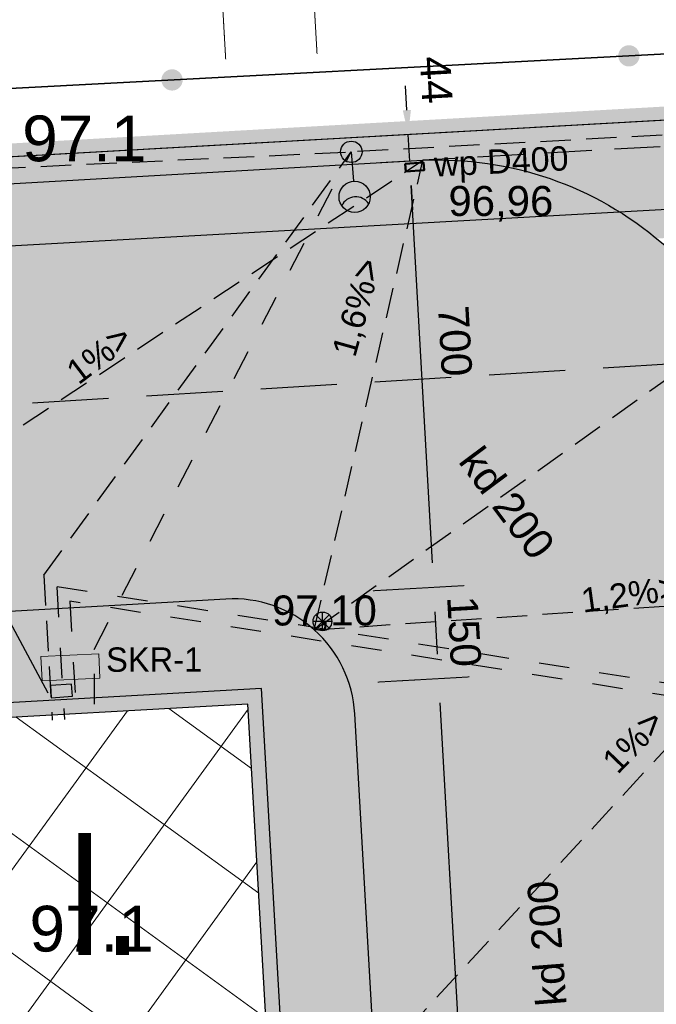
# Model space of a CAD drawing. Extents: x 7422214 to 7520672, y 5676479 to 5816239.
# Tile 31 of 42: x 7485538 to 7486582, y 5781555 to 5783169. Entities that reach past the tile are written whole.
import ezdxf
from ezdxf import colors
from ezdxf.entities.mleader import LeaderData, LeaderLine
from ezdxf.math import Vec2, Vec3

# ---------------------------------------------------------------- set-up
doc = ezdxf.new("R2010")
doc.units = 0
doc.header["$PDSIZE"] = 0.75
for name, pattern in [('( Dashed )', [0.75, 0.5, -0.25]), ('8', [0.5, 0.25, -0.25]), ('BORDER', [1.75, 0.5, -0.25, 0.5, -0.25, 0, -0.25]), ('DASHED', [0.75, 0.5, -0.25]), ('DASHED2', [0.375, 0.25, -0.125]), ('HIDDEN', [0.375, 0.25, -0.125]), ('HIDDEN2', [4.762499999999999, 3.175, -1.5875]), ('PRZER3-1', [2, 1.5, -0.5])]:
    doc.linetypes.add(name, pattern=pattern)
doc.layers.get('0').update_dxf_attribs({"linetype": 'CONTINUOUS'})
doc.layers.get('DEFPOINTS').update_dxf_attribs({"linetype": 'CONTINUOUS'})
for name, color, linetype, lineweight in [('!!mapa dcp', 254, 'CONTINUOUS', 25), ('!ELEKTRYKA', 5, 'CONTINUOUS', 30), ('!IE_oświetlenie', 240, 'CONTINUOUS', 30), ('!KD', 102, 'CONTINUOUS', 25), ('- AGP-1_WYMIARY', 230, 'CONTINUOUS', 9), ('_drogi_rzedne', 13, 'CONTINUOUS', 25), ('a_chodniki', 53, 'CONTINUOUS', 25), ('a_jezdnie', 251, 'CONTINUOUS', 0), ('E_opis', 7, 'CONTINUOUS', 0), ('s_drenaż', 5, 'CONTINUOUS', 30)]:
    doc.layers.add(name, color=color, linetype=linetype, lineweight=lineweight)
for name, color, linetype in [('!Koty wysokościowe', 6, 'CONTINUOUS'), ('!Spadki nawierzchni', 6, '( Dashed )'), ('A_krawężniki', 7, 'CONTINUOUS'), ('A_Lokalizacja obiektów', 6, 'CONTINUOUS'), ('Granica_opracowania', 12, 'DASHED'), ('rezerwa powierzchni', 8, 'HIDDEN2'), ('s_opis', 102, 'CONTINUOUS')]:
    doc.layers.add(name, color=color, linetype=linetype)
doc.layers.add('a_zieleń', color=7, linetype='CONTINUOUS', true_color=0xb7d7ad)
doc.styles.add('AGP-1', font='SIMPLEX.shx', dxfattribs={"width": 0.8})
doc.styles.add('Arial', font='arial.ttf')
doc.styles.add('Arial_4', font='arial.ttf', dxfattribs={"height": 122.941616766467})
doc.dimstyles.new('M_1_500', dxfattribs={"dimtxt": 0.8, "dimasz": 0.4, "dimexe": 0.5, "dimexo": 0.3, "dimgap": 0.2, "dimtad": 1, "dimzin": 1, "dimtxsty": 'Arial', "dimcen": 0.2, "dimadec": 4, "dimazin": 0, "dimtfac": 1, "dimtmove": 0, "dimatfit": 3, "dimldrblk": 'ARCHTICK', "dimfxl": 100, "dimfxlon": 1, "dimlwe": 0, "dimarcsym": 0})

# ---------------------------------------------------------------- blocks, each defined once
blk = doc.blocks.new('KOLO')
blk.add_hatch(color=0).paths.add_polyline_path([(-0.175, 0), (-0.169037, -0.045293), (-0.151554, -0.0875), (-0.123744, -0.123744), (-0.0875, -0.151554), (-0.045293, -0.169037), (0, -0.175), (0.045293, -0.169037), (0.0875, -0.151554), (0.123744, -0.123744), (0.151554, -0.0875), (0.169037, -0.045293), (0.175, 0), (0.169037, 0.045293), (0.151554, 0.0875), (0.123744, 0.123744), (0.0875, 0.151554), (0.045293, 0.169037), (0, 0.175), (-0.045293, 0.169037), (-0.0875, 0.151554), (-0.123744, 0.123744), (-0.151554, 0.0875), (-0.169037, 0.045293)])
blk = doc.blocks.new('mapa dcp')
at = {"layer": '!!mapa dcp', "color": 252, "linetype": 'Continuous', "lineweight": 18}
for points in [[(25506.26197316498, 14020.20115002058), (25971.92933121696, 5725.072631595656), (2452.199444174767, 4404.889487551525), (1974.12866634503, 14020.20115002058)], [(32419.2440605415, 2334.570512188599), (6704.294301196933, 769.9454315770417), (6703.291241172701, 790.9433565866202), (6064.929331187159, 791.0726316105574), (4149.929331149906, 1483.072631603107), (2641.929331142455, 2978.072631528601), (2452.199444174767, 4404.889487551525), (25971.92933121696, 5725.072631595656), (29525.57645021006, 5924.275450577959), (32419.2440605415, 6023.016721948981)]]:
    blk.add_lwpolyline(points, dxfattribs=at)
at = {"layer": '!!mapa dcp', "color": 252, "linetype": 'PRZER3-1', "lineweight": 18}
for points in [[(32419.2440605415, 8508.10841137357), (13561.62443514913, 7434.454507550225), (12165.55471122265, 8676.104527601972), (9690.811198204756, 8513.70897561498), (5209.100880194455, 4559.625186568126), (25971.92933121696, 5725.072631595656), (29525.57645021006, 5924.275450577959), (32419.2440605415, 6023.016721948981)], [(32419.2440605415, 8508.10841137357), (13561.62443514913, 7434.454507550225), (12165.55471122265, 8676.104527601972), (9690.811198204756, 8513.70897561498), (5209.100880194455, 4559.625186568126), (25971.92933121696, 5725.072631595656), (29525.57645021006, 5924.275450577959), (32419.2440605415, 6023.016721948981)], [(32419.2440605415, 6023.016721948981), (29525.57645021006, 5924.275450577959), (25971.92933121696, 5725.072631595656), (5209.100880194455, 4559.625186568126), (9690.811198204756, 8513.70897561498), (2271.976986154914, 8029.65631855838), (2452.199444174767, 4404.889487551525), (2641.929331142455, 2978.072631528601), (4149.929331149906, 1483.072631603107), (6064.929331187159, 791.0726316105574), (6703.291241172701, 790.9433565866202), (6704.294301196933, 769.9454315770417), (20715.36639314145, 1622.511173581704), (32419.2440605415, 2334.594174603)], [(32419.2440605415, 6023.016721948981), (29525.57645021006, 5924.275450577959), (25971.92933121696, 5725.072631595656), (5209.100880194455, 4559.625186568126), (9690.811198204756, 8513.70897561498), (2271.976986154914, 8029.65631855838), (2452.199444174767, 4404.889487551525), (2641.929331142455, 2978.072631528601), (4149.929331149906, 1483.072631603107), (6064.929331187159, 791.0726316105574), (6703.291241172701, 790.9433565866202), (6704.294301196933, 769.9454315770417), (20715.36639314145, 1622.511173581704), (32419.2440605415, 2334.594174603)]]:
    blk.add_lwpolyline(points, dxfattribs=at)
at = {"layer": '!!mapa dcp', "color": 252, "linetype": 'Continuous', "lineweight": 35}
blk.add_lwpolyline([(29568.92933119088, 5980.07263157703), (4115.929331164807, 4637.072631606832)], dxfattribs=at)
at = {"layer": '!!mapa dcp', "color": 252, "linetype": 'Continuous', "lineweight": 25, "xscale": 99.99999999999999, "yscale": 99.99999999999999, "zscale": 99.99999999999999, "rotation": 183.0203489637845}
for p in [(13097.63851501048, 5110.982796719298), (13097.63851501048, 5110.982796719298), (12348.68035176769, 5071.464829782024), (12348.68035176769, 5071.464829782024)]:
    blk.add_blockref('KOLO', p, dxfattribs=at)
at = {"layer": '!!mapa dcp', "color": 252, "linetype": 'Continuous', "lineweight": 0, "style": 'Arial'}
for p in [(12102.92933117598, 4938.07263158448), (12114.92933118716, 3642.072631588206)]:
    blk.add_text('97.1', height=75, dxfattribs=at).set_placement(p)
blk = doc.blocks.new('A$C0F4D7888')
at = {"layer": '!Spadki nawierzchni', "linetype": 'Continuous', "ltscale": 100}
for p, q in [((0.2567645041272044, -0.001331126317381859), (-0.2567645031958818, 0.001331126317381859)), ((-0.1825011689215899, -0.1806186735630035), (0.182501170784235, 0.180618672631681)), ((-0.180618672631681, 0.1825011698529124), (0.1806186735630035, -0.182501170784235)), ((-0.001331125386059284, -0.2567645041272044), (0.001331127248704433, 0.2567645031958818))]:
    blk.add_line(p, q, dxfattribs=at)
blk.add_circle((9.313225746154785e-10, 0), 0.2567679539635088, dxfattribs=at)
blk = doc.blocks.new('ośw')
at = {"layer": '!IE_oświetlenie'}
h = blk.add_hatch(color=230, dxfattribs=at)
h.dxf.hatch_style = 1
h.paths.add_polyline_path([(-5534393.03230493, -663589.1304480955, 0.5773502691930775), (-5534452.166835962, -663589.1304480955, 0.5773502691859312)])
h = blk.add_hatch(color=230, dxfattribs=at)
h.dxf.hatch_style = 1
edge = h.paths.add_edge_path()
edge.add_arc((-5534422.599570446, -663705.0268952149), 23.39200050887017, 0, 360)
at = {"layer": '!IE_oświetlenie', "color": 230}
blk.add_line((-5534422.599570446, -663705.0268952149), (-5534422.599570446, -663640.3424542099), dxfattribs=at)
for centre, radius in [((-5534422.599570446, -663606.2011168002), 34.14133740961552), ((-5534422.599570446, -663705.0268952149), 23.39200050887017)]:
    blk.add_circle(centre, radius, dxfattribs=at)
blk.add_arc((-5534422.599570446, -663572.0597793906), 34.14133740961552, 209.9999999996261, 330.0000000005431, dxfattribs=at)
blk = doc.blocks.new('*D55')
at = {"layer": '- AGP-1_WYMIARY', "color": 0, "linetype": 'DASHED2', "lineweight": 0, "transparency": 16777216}
for p, q in [((7485876.052430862, 5783104.859638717), (7485867.499473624, 5783254.615596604)), ((7484307.674388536, 5783015.285437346), (7484299.121431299, 5783165.041395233))]:
    blk.add_line(p, q, dxfattribs=at)
at = {"layer": '- AGP-1_WYMIARY', "color": 0, "lineweight": -2, "transparency": 16777216}
blk.add_line((7484341.907339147, 5783117.403531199), (7485830.415537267, 5783202.416155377), dxfattribs=at)
at = {"layer": '- AGP-1_WYMIARY', "color": 0, "transparency": 16777216}
for points in [[(7485830.035405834, 5783209.071975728), (7485830.7956687, 5783195.760335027), (7485870.35045937, 5783204.696943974)], [(7484341.527207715, 5783124.05935155), (7484342.28747058, 5783110.74771085), (7484301.972417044, 5783115.122742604)]]:
    blk.add_solid(points, dxfattribs=at)
at = {"layer": 'DEFPOINTS', "color": 0, "transparency": 16777216}
for p in [(7485870.35045937, 5783204.696943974), (7485934.944882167, 5782073.696356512), (7484366.566839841, 5781984.122155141)]:
    blk.add_point(p, dxfattribs=at)
at = {"layer": '- AGP-1_WYMIARY', "color": 0, "transparency": 16777216, "insert": (7485083.565407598, 5783205.364419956), "char_height": 50, "attachment_point": 5, "rotation": 3.2687619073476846, "style": 'Arial'}
blk.add_mtext('1571', dxfattribs=at)
blk = doc.blocks.new('_ARCHTICK')
at = {"color": 0, "linetype": 'ByBlock', "const_width": 0.15}
blk.add_lwpolyline([(-0.5, -0.5), (0.5, 0.5)], dxfattribs=at)
blk = doc.blocks.new('*D56')
at = {"layer": '- AGP-1_WYMIARY', "color": 0, "linetype": 'DASHED2', "lineweight": 0, "transparency": 16777216}
for p, q in [((7485876.052430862, 5783104.859638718), (7485867.499473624, 5783254.615596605)), ((7486025.803895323, 5783113.412339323), (7486017.250938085, 5783263.16829721))]:
    blk.add_line(p, q, dxfattribs=at)
at = {"layer": '- AGP-1_WYMIARY', "color": 0, "lineweight": -2, "transparency": 16777216}
blk.add_line((7485910.285381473, 5783206.977732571), (7485980.167001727, 5783210.968855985), dxfattribs=at)
at = {"layer": '- AGP-1_WYMIARY', "color": 0, "transparency": 16777216}
for points in [[(7485909.90525004, 5783213.633552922), (7485910.665512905, 5783200.321912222), (7485870.35045937, 5783204.696943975)], [(7485979.786870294, 5783217.624676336), (7485980.54713316, 5783204.313035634), (7486020.101923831, 5783213.24964458)]]:
    blk.add_solid(points, dxfattribs=at)
at = {"layer": 'DEFPOINTS', "color": 0, "transparency": 16777216}
for p in [(7486020.101923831, 5783213.24964458), (7485934.944882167, 5782073.696356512), (7486090.468866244, 5781981.176506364)]:
    blk.add_point(p, dxfattribs=at)
at = {"layer": '- AGP-1_WYMIARY', "color": 0, "transparency": 16777216, "insert": (7485942.630160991, 5783254.427870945), "char_height": 50, "attachment_point": 5, "rotation": 3.2687619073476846, "style": 'Arial'}
blk.add_mtext('150', dxfattribs=at)
blk = doc.blocks.new('*D57')
at = {"layer": '- AGP-1_WYMIARY', "color": 0, "linetype": 'DASHED2', "lineweight": 0, "transparency": 16777216}
for p, q in [((7486774.605825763, 5783156.178390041), (7486766.052868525, 5783305.934347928)), ((7486025.803895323, 5783113.412339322), (7486017.250938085, 5783263.168297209))]:
    blk.add_line(p, q, dxfattribs=at)
at = {"layer": '- AGP-1_WYMIARY', "color": 0, "lineweight": -2, "transparency": 16777216}
blk.add_line((7486060.036845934, 5783215.530433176), (7486728.968932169, 5783253.734906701), dxfattribs=at)
at = {"layer": '- AGP-1_WYMIARY', "color": 0, "transparency": 16777216}
for points in [[(7486728.588800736, 5783260.390727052), (7486729.349063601, 5783247.079086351), (7486768.903854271, 5783256.015695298)], [(7486059.656714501, 5783222.186253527), (7486060.416977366, 5783208.874612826), (7486020.101923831, 5783213.249644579)]]:
    blk.add_solid(points, dxfattribs=at)
at = {"layer": 'DEFPOINTS', "color": 0, "transparency": 16777216}
for p in [(7486768.903854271, 5783256.015695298), (7486813.615010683, 5782473.156402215), (7486090.468866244, 5781981.176506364)]:
    blk.add_point(p, dxfattribs=at)
at = {"layer": '- AGP-1_WYMIARY', "color": 0, "transparency": 16777216, "insert": (7486391.906858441, 5783280.087246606), "char_height": 50, "attachment_point": 5, "rotation": 3.2687619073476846, "style": 'Arial'}
blk.add_mtext('750', dxfattribs=at)
blk = doc.blocks.new('*D75')
at = {"layer": '- AGP-1_WYMIARY', "color": 0, "linetype": 'DASHED2', "lineweight": 0, "transparency": 16777216}
for p, q in [((7486125.708906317, 5782083.187869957), (7486275.471627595, 5782091.621571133)), ((7486196.002245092, 5780834.94329937), (7486345.76496637, 5780843.377000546))]:
    blk.add_line(p, q, dxfattribs=at)
at = {"layer": '- AGP-1_WYMIARY', "color": 0, "lineweight": -2, "transparency": 16777216}
blk.add_line((7486293.595072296, 5780880.502492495), (7486227.799707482, 5782048.873611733), dxfattribs=at)
at = {"layer": '- AGP-1_WYMIARY', "color": 0, "transparency": 16777216}
for points in [[(7486234.455828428, 5782049.248442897), (7486221.143586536, 5782048.49878057), (7486225.550720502, 5782088.810337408)], [(7486300.251193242, 5780880.877323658), (7486286.93895135, 5780880.127661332), (7486295.844059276, 5780840.565766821)]]:
    blk.add_solid(points, dxfattribs=at)
at = {"layer": 'DEFPOINTS', "color": 0, "transparency": 16777216}
for p in [(7486225.550720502, 5782088.810337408), (7485936.010107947, 5782072.505218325), (7486006.30344672, 5780824.260647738)]:
    blk.add_point(p, dxfattribs=at)
at = {"layer": '- AGP-1_WYMIARY', "color": 0, "transparency": 16777216, "insert": (7486306.154019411, 5781467.247885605), "char_height": 50, "attachment_point": 5, "rotation": 273.2231362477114, "style": 'Arial'}
blk.add_mtext('1250', dxfattribs=at)
blk = doc.blocks.new('*D76')
at = {"layer": '- AGP-1_WYMIARY', "color": 0, "linetype": 'DASHED2', "lineweight": 0, "transparency": 16777216}
for p, q in [((7486117.278375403, 5782232.894294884), (7486267.041096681, 5782241.327996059)), ((7486125.70890632, 5782083.187869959), (7486275.471627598, 5782091.621571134))]:
    blk.add_line(p, q, dxfattribs=at)
at = {"layer": '- AGP-1_WYMIARY', "color": 0, "lineweight": -2, "transparency": 16777216}
blk.add_line((7486223.301733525, 5782128.747063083), (7486219.369176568, 5782198.580036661), dxfattribs=at)
at = {"layer": '- AGP-1_WYMIARY', "color": 0, "transparency": 16777216}
for points in [[(7486226.025297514, 5782198.954867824), (7486212.713055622, 5782198.205205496), (7486217.120189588, 5782238.516762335)], [(7486229.957854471, 5782129.121894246), (7486216.645612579, 5782128.372231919), (7486225.550720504, 5782088.810337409)]]:
    blk.add_solid(points, dxfattribs=at)
at = {"layer": 'DEFPOINTS', "color": 0, "transparency": 16777216}
for p in [(7486217.120189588, 5782238.516762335), (7485826.631406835, 5782216.52687274), (7485936.010107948, 5782072.505218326)]:
    blk.add_point(p, dxfattribs=at)
at = {"layer": '- AGP-1_WYMIARY', "color": 0, "transparency": 16777216, "insert": (7486266.792084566, 5782166.223383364), "char_height": 50, "attachment_point": 5, "rotation": 273.22313624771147, "style": 'Arial'}
blk.add_mtext('150', dxfattribs=at)
blk = doc.blocks.new('*D77')
at = {"layer": '- AGP-1_WYMIARY', "color": 0, "linetype": 'DASHED2', "lineweight": 0, "transparency": 16777216}
for p, q in [((7486177.746364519, 5782937.703402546), (7486127.825457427, 5782934.892168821)), ((7486117.278375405, 5782232.894294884), (7486267.041096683, 5782241.32799606))]:
    blk.add_line(p, q, dxfattribs=at)
at = {"layer": '- AGP-1_WYMIARY', "color": 0, "lineweight": -2, "transparency": 16777216}
blk.add_line((7486214.87120261, 5782278.453488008), (7486179.9953515, 5782897.766676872), dxfattribs=at)
at = {"layer": '- AGP-1_WYMIARY', "color": 0, "transparency": 16777216}
for points in [[(7486186.651472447, 5782898.141508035), (7486173.339230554, 5782897.391845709), (7486177.746364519, 5782937.703402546)], [(7486221.527323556, 5782278.828319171), (7486208.215081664, 5782278.078656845), (7486217.120189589, 5782238.516762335)]]:
    blk.add_solid(points, dxfattribs=at)
at = {"layer": 'DEFPOINTS', "color": 0, "transparency": 16777216}
for p in [(7486177.746364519, 5782937.703402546), (7486199.358871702, 5782938.920483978), (7485826.631406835, 5782216.52687274)]:
    blk.add_point(p, dxfattribs=at)
at = {"layer": '- AGP-1_WYMIARY', "color": 0, "transparency": 16777216, "insert": (7486251.94054385, 5782642.526182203), "char_height": 50, "attachment_point": 5, "rotation": 273.22313624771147, "style": 'Arial'}
blk.add_mtext('700', dxfattribs=at)
blk = doc.blocks.new('*D78')
at = {"layer": '- AGP-1_WYMIARY', "color": 0, "lineweight": -2, "transparency": 16777216}
for p, q in [((7486173.041939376, 5783021.242941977), (7486170.792952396, 5783061.17966765)), ((7486177.746364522, 5782937.703402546), (7486175.290926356, 5782981.306216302)), ((7486179.995351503, 5782897.766676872), (7486182.244338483, 5782857.829951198))]:
    blk.add_line(p, q, dxfattribs=at)
at = {"layer": '- AGP-1_WYMIARY', "color": 0, "linetype": 'DASHED2', "lineweight": 0, "transparency": 16777216}
for p, q in [((7486175.290926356, 5782981.306216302), (7486125.370019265, 5782978.494982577)), ((7486177.746364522, 5782937.703402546), (7486127.82545743, 5782934.892168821))]:
    blk.add_line(p, q, dxfattribs=at)
at = {"layer": '- AGP-1_WYMIARY', "color": 0, "transparency": 16777216}
for points in [[(7486179.698060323, 5783021.61777314), (7486166.38581843, 5783020.868110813), (7486175.290926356, 5782981.306216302)], [(7486186.651472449, 5782898.141508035), (7486173.339230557, 5782897.391845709), (7486177.746364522, 5782937.703402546)]]:
    blk.add_solid(points, dxfattribs=at)
at = {"layer": 'DEFPOINTS', "color": 0, "transparency": 16777216}
for p in [(7486175.290926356, 5782981.306216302), (7486196.911382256, 5782982.523745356), (7486199.358871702, 5782938.920483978)]:
    blk.add_point(p, dxfattribs=at)
at = {"layer": '- AGP-1_WYMIARY', "color": 0, "transparency": 16777216, "insert": (7486221.27704119, 5783070.85764019), "char_height": 50, "attachment_point": 5, "rotation": 273.22313624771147, "style": 'Arial'}
blk.add_mtext('44', dxfattribs=at)
blk = doc.blocks.new('_None')

msp = doc.modelspace()

# ---------------------------------------------------------------- hatches: boundary and pattern name
at = {"linetype": 'Continuous'}
h = msp.add_hatch(color=0, dxfattribs=at)
h.dxf.hatch_style = 1
h.paths.add_polyline_path([(7486006.115477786, 5780824.009611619), (7485935.204077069, 5782072.700278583), (7484366.566735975, 5781984.123968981), (7484437.479359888, 5780735.431515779)])
h.paths.add_polyline_path([(7484460.048995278, 5780760.771549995), (7484391.899553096, 5781961.535245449), (7485912.624873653, 5782047.363894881), (7485980.773183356, 5780846.601903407)], flags=16)
at = {"layer": 'a_chodniki'}
h = msp.add_hatch(color=256, dxfattribs=at)
h.dxf.hatch_style = 1
h.paths.add_polyline_path([(7486087.620156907, 5782031.095289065, 0.4142135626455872), (7485876.55018905, 5782219.375582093), (7484257.184882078, 5782126.96344996, 0.4142135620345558), (7483974.764442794, 5781810.358498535), (7484028.986246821, 5780860.213662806, 0.4142059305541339), (7484345.583393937, 5780577.792777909), (7485964.953710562, 5780670.162861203, 0.4142211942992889), (7486153.239206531, 5780881.233125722)])
h.paths.add_polyline_path([(7484366.566736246, 5781984.123968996), (7485935.016108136, 5782072.449242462), (7486006.30344672, 5780824.260647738), (7484437.855297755, 5780735.93358802)], flags=16)
at = {"layer": 'a_jezdnie'}
h = msp.add_hatch(color=254, dxfattribs=at)
h.paths.add_polyline_path([(7486924.143068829, 5780536.30748451, -0.4142159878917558), (7487018.284027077, 5780641.842528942), (7487417.63182056, 5780664.628802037), (7487397.124038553, 5781024.044203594), (7487117.578726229, 5781008.093706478, -1), (7487110.742798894, 5781127.898840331), (7487390.28532128, 5781143.849178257), (7487298.558933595, 5782751.237459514), (7486799.371384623, 5782722.75108122, -0.1672661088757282), (7486582.90885303, 5782810.209651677, 0.1927163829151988), (7486186.10520306, 5782938.163971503), (7480792.898252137, 5782630.43597179), (7480807.042938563, 5782380.783050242, -0.4165287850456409), (7480712.946582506, 5782274.429946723), (7480312.95054518, 5782251.767209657), (7480355.181411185, 5781502.957092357), (7480773.052331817, 5781526.632573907, -0.4207462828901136), (7480859.738844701, 5781431.434717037), (7480872.949644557, 5781200.615105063, -0.05385747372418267), (7480873.911018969, 5781181.296638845), (7480925.554570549, 5780280.897583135, 0.4141503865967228), (7481876.084164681, 5779434.644632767), (7483418.713717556, 5779524.004523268, 0.09766299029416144), (7484036.946689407, 5779697.695653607, -0.08805024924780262), (7484872.886943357, 5779995.482598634, -0.0676291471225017), (7485556.291283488, 5780017.02646115, -0.0655242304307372), (7485746.029620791, 5779957.005832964, -0.3351657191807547), (7486177.516931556, 5779136.260944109), (7487075.838828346, 5779190.950288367, -0.1100482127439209), (7486980.550838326, 5779547.859805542)])
h.paths.add_polyline_path([(7486153.239206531, 5780881.233125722), (7486087.620156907, 5782031.095289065, 0.4142135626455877), (7485876.55018905, 5782219.375582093), (7484257.184882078, 5782126.96344996, 0.4142135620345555), (7483974.764442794, 5781810.358498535), (7484028.986246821, 5780860.213662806, 0.4142059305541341), (7484345.583393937, 5780577.792777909), (7485964.953710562, 5780670.162861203, 0.4142211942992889)], flags=16)
h = msp.add_hatch(dxfattribs=at)
h.set_pattern_fill('ANSI37', color=256, scale=50, angle=8.999999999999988, style=0)
h.set_pattern_definition([(53.99999999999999, (0, 0), (-128.4314478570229, 93.31090880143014), []), (144, (0, 0), (-93.31090880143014, -128.4314478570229), [])])
h.paths.add_polyline_path([(7485912.427382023, 5782047.116468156), (7484391.899553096, 5781961.535245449), (7484460.443978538, 5780761.266403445), (7485980.970674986, 5780846.849330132)])
h.paths.add_polyline_path([(7484861.672769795, 5781183.287969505, -1), (7484708.681195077, 5781183.287969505, -1)], flags=16)
h.paths.add_polyline_path([(7485542.926912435, 5781526.272146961), (7485767.128822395, 5781526.272146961), (7485767.128822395, 5781938.414029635), (7485542.926912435, 5781938.414029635)], flags=24)
h.paths.add_polyline_path([(7484714.28331561, 5781068.00749328), (7484839.897503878, 5781068.00749328), (7484839.897503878, 5781298.806947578), (7484714.28331561, 5781298.806947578)], flags=24)
at = {"layer": 'a_zieleń', "linetype": 'Continuous'}
h = msp.add_hatch(color=256, dxfattribs=at)
h.dxf.hatch_style = 1
h.paths.add_polyline_path([(7477680.777441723, 5782007.099661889), (7477436.275744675, 5781976.228749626), (7477436.715129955, 5781976.284214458), (7477680.338056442, 5782007.044197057)], flags=16)
h.paths.add_polyline_path([(7476639.242307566, 5781875.596650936), (7476883.30377683, 5781906.418772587)], flags=16)
h.paths.add_polyline_path([(7476171.35269683, 5781919.759077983), (7476183.37563255, 5781824.514923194)], flags=16)
h.paths.add_polyline_path([(7476291.192330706, 5781013.553605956), (7476279.169394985, 5781108.797760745), (7476523.23086425, 5781139.619882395), (7476535.253799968, 5781044.375727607)], flags=16)
edge = h.paths.add_edge_path()
edge.add_line((7485785.852396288, 5779936.897856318), (7485814.03575257, 5779395.183148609))
edge.add_line((7485814.03575257, 5779395.183148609), (7485819.580362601, 5779288.609723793))
edge.add_line((7485819.580362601, 5779288.609723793), (7484756.85146712, 5779313.536060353))
edge.add_line((7484756.85146712, 5779313.536060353), (7484756.310027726, 5779323.932465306))
edge.add_line((7484756.310027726, 5779323.932465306), (7484744.600318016, 5779543.103408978))
edge.add_line((7484744.600318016, 5779543.103408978), (7484723.266985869, 5779964.077880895))
edge.add_arc((7484728.195007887, 5779864.133466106), 100.0658355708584, 92.8228327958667, 101.1410456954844)
edge.add_arc((7485293.864584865, 5777491.515392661), 2539.108886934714, 103.3204857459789, 119.6649261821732)
edge.add_arc((7485278.673142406, 5777530.512493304), 2497.711752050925, 119.8048639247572, 119.8113334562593)
edge.add_arc((7483294.397862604, 5781153.600471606), 1634.33163736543, 274.3624333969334, 297.0227378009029, ccw=False)
edge.add_line((7483418.713761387, 5779524.003755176), (7481876.08420852, 5779434.643864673))
edge.add_arc((7481824.037165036, 5780333.137662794), 899.999999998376, 210.550831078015, 273.3152673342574, ccw=False)
edge.add_line((7481048.97647114, 5779875.665345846), (7480668.710621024, 5779854.120469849))
edge.add_line((7480668.710621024, 5779854.120469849), (7480653.437615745, 5780123.688152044))
edge.add_line((7480653.437615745, 5780123.688152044), (7480637.201280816, 5780410.227149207))
edge.add_line((7480637.201280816, 5780410.227149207), (7480917.27872883, 5780426.095610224))
edge.add_line((7480917.27872883, 5780426.095610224), (7480898.439781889, 5780754.155174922))
edge.add_line((7480898.439781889, 5780754.155174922), (7480618.726132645, 5780738.307325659))
edge.add_line((7480618.726132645, 5780738.307325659), (7480602.489797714, 5781024.846322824))
edge.add_line((7480602.489797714, 5781024.846322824), (7480881.985877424, 5781040.681845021))
edge.add_line((7480881.985877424, 5781040.681845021), (7480859.738888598, 5781431.433950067))
edge.add_line((7480859.738888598, 5781431.433950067), (7480260.716565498, 5781397.494900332))
edge.add_line((7480260.716565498, 5781397.494900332), (7480128.650666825, 5781390.544063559))
edge.add_line((7480128.650666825, 5781390.544063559), (7480169.47195931, 5780605.046956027))
edge.add_line((7480169.47195931, 5780605.046956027), (7478772.982661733, 5780531.547519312))
edge.add_line((7478772.982661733, 5780531.547519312), (7478699.289944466, 5781931.815166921))
edge.add_line((7478699.289944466, 5781931.815166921), (7480095.779242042, 5782005.314603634))
edge.add_line((7480095.779242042, 5782005.314603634), (7480122.862612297, 5781490.730568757))
edge.add_line((7480122.862612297, 5781490.730568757), (7480251.402669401, 5781497.391023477))
edge.add_line((7480251.402669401, 5781497.391023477), (7480224.76120132, 5782011.615399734))
edge.add_line((7480224.76120132, 5782011.615399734), (7480224.03396116, 5782011.665426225))
edge.add_line((7480224.03396116, 5782011.665426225), (7480217.397012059, 5782128.824328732))
edge.add_line((7480217.397012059, 5782128.824328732), (7480152.158922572, 5782125.101959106))
edge.add_line((7480152.158922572, 5782125.101959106), (7480125.805785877, 5782592.372463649))
edge.add_line((7480125.805785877, 5782592.372463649), (7480792.898506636, 5782630.431048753))
edge.add_line((7480792.898506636, 5782630.431048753), (7480792.89829597, 5782630.435203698))
edge.add_line((7480792.89829597, 5782630.435203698), (7486186.105246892, 5782938.163203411))
edge.add_arc((7486224.683935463, 5782378.552883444), 560.9385219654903, 50.36381128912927, 93.94364481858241, ccw=False)
edge.add_line((7486582.512524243, 5782810.537520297), (7487462.089006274, 5782860.738507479))
edge.add_line((7487462.089006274, 5782860.738507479), (7487481.728458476, 5782511.283649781))
edge.add_line((7487481.728458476, 5782511.283649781), (7487662.035099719, 5782521.573213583))
edge.add_line((7487662.035099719, 5782521.573213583), (7487693.561431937, 5781975.482313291))
edge.add_line((7487693.561431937, 5781975.482313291), (7487513.254785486, 5781965.192840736))
edge.add_line((7487513.254785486, 5781965.192840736), (7487443.803655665, 5781961.229542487))
edge.add_line((7487443.803655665, 5781961.229542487), (7487524.06128596, 5780570.738432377))
edge.add_line((7487524.06128596, 5780570.738432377), (7486924.154461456, 5780536.107848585))
edge.add_line((7486924.154461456, 5780536.107848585), (7486980.550882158, 5779547.859037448))
edge.add_arc((7487978.926525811, 5779604.833366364), 999.999999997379, 183.2661572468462, 199.3986878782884)
edge.add_arc((7487978.926525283, 5779604.833366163), 999.9999994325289, 199.3986878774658, 204.2310975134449)
edge.add_line((7487067.02903133, 5779194.415336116), (7487988.403636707, 5779250.480455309))
edge.add_line((7487988.403636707, 5779250.480455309), (7489015.232255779, 5779308.921618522))
edge.add_line((7489015.232255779, 5779308.921618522), (7488792.547294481, 5783133.767877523))
edge.add_line((7488792.547294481, 5783133.767877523), (7475891.643663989, 5782404.079996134))
edge.add_line((7475891.643663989, 5782404.079996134), (7476081.373550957, 5780977.263140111))
edge.add_line((7476081.373550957, 5780977.263140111), (7477590.898264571, 5779482.665618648))
edge.add_line((7477590.898264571, 5779482.665618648), (7479429.420329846, 5778791.426336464))
edge.add_line((7479429.420329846, 5778791.426336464), (7480142.735460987, 5778790.133865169))
edge.add_line((7480142.735460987, 5778790.133865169), (7480143.738521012, 5778769.13594016))
edge.add_line((7480143.738521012, 5778769.13594016), (7486177.969089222, 5779136.288455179))
edge.add_arc((7485333.357210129, 5779254.314213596), 852.818448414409, 352.0450209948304, 362.5677635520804)
edge.add_arc((7485381.26285437, 5779254.318300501), 804.9635717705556, 2.720236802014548, 3.224784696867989)
edge.add_arc((7485419.546574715, 5779263.889350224), 766.2378248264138, 2.671265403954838, 61.44138201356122)

# ---------------------------------------------------------------- linework, layer by layer
at = {"layer": '!ELEKTRYKA', "color": 144, "linetype": '8', "ltscale": 200}
for p, q in [((7485660.519265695, 5782136.797878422), (7486081.96524605, 5782952.750134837)), ((7485660.519265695, 5782096.797878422, -3.605855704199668e-08), (7485660.519265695, 5782026.797878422))]:
    msp.add_line(p, q, dxfattribs=at)
at = {"layer": '!ELEKTRYKA', "color": 6, "linetype": '8', "ltscale": 200}
for p, q in [((7485599.140872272, 5782239.42662167), (7485611.556248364, 5782022.019968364)), ((7487525.637458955, 5781934.300464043), (7485599.140872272, 5782239.42662167))]:
    msp.add_line(p, q, dxfattribs=at)
at = {"layer": '!ELEKTRYKA', "color": 6, "linetype": '8', "ltscale": 200, "elevation": -3.605855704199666e-08}
msp.add_lwpolyline([(7476057.714853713, 5781528.945786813), (7476108.004184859, 5781535.638954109), (7476176.004234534, 5781024.261339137), (7477726.638004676, 5779486.616010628), (7485836.55542157, 5779304.616606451), (7485833.330336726, 5779447.06803319), (7487547.179671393, 5779581.948136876), (7487415.435672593, 5781931.505358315), (7485620.517205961, 5782215.791652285), (7485631.489940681, 5782023.647208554)], dxfattribs=at)
at = {"layer": '!ELEKTRYKA', "color": 6, "lineweight": 9}
msp.add_lwpolyline([(7485573.07969163, 5782124.953878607), (7485667.970153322, 5782129.514610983), (7485669.890461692, 5782089.560732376), (7485575, 5782085)], close=True, dxfattribs=at)
at = {"layer": '!ELEKTRYKA', "color": 6}
msp.add_lwpolyline([(7485623.508050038, 5782079.944274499), (7485588.605569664, 5782077.333362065), (7485590.097519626, 5782057.389087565), (7485625, 5782060)], close=True, dxfattribs=at)
at = {"layer": '!IE_oświetlenie', "linetype": '( Dashed )', "ltscale": 100}
for p, q in [((7487490.376055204, 5783028.339545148), (7486081.695116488, 5782952.750134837)), ((7484149.508158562, 5782862.021209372), (7486081.96524605, 5782952.750134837)), ((7485578.015128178, 5782258.569015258), (7486081.96524605, 5782952.750134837)), ((7485578.015128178, 5782258.569015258), (7485591.588780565, 5782020.879692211))]:
    msp.add_line(p, q, dxfattribs=at)
at = {"layer": '!KD', "linetype": 'Continuous', "lineweight": 50}
msp.add_lwpolyline([(7486170.532922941, 5782932.911976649), (7486200.454441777, 5782935.080550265), (7486201.358014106, 5782922.613250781), (7486171.436495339, 5782920.444677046)], close=True, dxfattribs=at)
at = {"layer": '!Spadki nawierzchni', "ltscale": 100}
for p, q in [((7485043.597361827, 5782173.696466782), (7486199.358443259, 5782938.920180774)), ((7486021.079298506, 5782168.94945721), (7486199.35844332, 5782938.920180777)), ((7486021.079298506, 5782168.94945721), (7486799.371428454, 5782722.750313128)), ((7486021.079298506, 5782168.94945721), (7486827.858592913, 5782223.562491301)), ((7486120.429983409, 5781456.164885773), (7486827.858592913, 5782223.562491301))]:
    msp.add_line(p, q, dxfattribs=at)
at = {"layer": '- AGP-1_WYMIARY', "color": 8, "linetype": 'BORDER', "ltscale": 1000}
msp.add_circle((7478973.486263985, 5777212.077252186), 7500, dxfattribs=at)
msp.add_lwpolyline([(7484345.583393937, 5780577.792777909), (7485964.95371061, 5780670.162861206, 0.4142211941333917), (7486153.239206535, 5780881.233125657), (7486087.620156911, 5782031.095289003, 0.414213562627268), (7485876.550189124, 5782219.375582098), (7484257.184882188, 5782126.963449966, 0.414213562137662), (7483974.764442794, 5781810.35849854), (7484028.986246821, 5780860.213662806, 0.4142059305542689)], format="xyb", close=True)
at = {"color": 0, "linetype": 'Continuous'}
msp.add_lwpolyline([(7484366.566839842, 5781984.12215514), (7484437.855297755, 5780735.93358802), (7486006.30344672, 5780824.260647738), (7485935.016108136, 5782072.449242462), (7484366.566735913, 5781984.123968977)], dxfattribs=at)
msp.add_lwpolyline([(7484391.899553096, 5781961.535245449), (7484460.443978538, 5780761.266403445), (7485980.970674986, 5780846.849330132), (7485912.427382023, 5782047.116468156)], close=True, dxfattribs=at)
at = {"layer": 'A_krawężniki'}
msp.add_lwpolyline([(7480807.042938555, 5782380.783050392), (7480792.89825214, 5782630.435971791), (7486199.358443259, 5782938.920180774, -0.1911810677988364), (7486590.510878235, 5782803.786113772, 0.1601434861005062), (7486799.371384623, 5782722.751081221), (7487298.558933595, 5782751.237459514), (7487390.285365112, 5781143.848410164), (7486891.100097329, 5781115.36553879), (7486897.936024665, 5780995.560404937), (7487397.124082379, 5781024.043435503), (7487417.63182056, 5780664.628802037), (7487018.284027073, 5780641.842529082, 0.4142159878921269), (7486924.14306882, 5780536.307484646), (7486980.550962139, 5779547.857635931, 0.1077962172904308), (7487075.867770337, 5779190.894101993)], format="xyb", dxfattribs=at)
at = {"layer": 'Granica_opracowania', "ltscale": 300, "const_width": 35}
msp.add_lwpolyline([(7486049.120457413, 5779131.997163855), (7487833.655411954, 5779241.649434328), (7489015.232255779, 5779308.921618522), (7488792.547294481, 5783133.767877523), (7475891.643663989, 5782404.079996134), (7476081.373550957, 5780977.263140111), (7477590.898264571, 5779482.665618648), (7479429.000000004, 5778790.263140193), (7480142.735460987, 5778790.133865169), (7480143.738521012, 5778769.13594016), (7485849.496800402, 5779119.731118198), (7485944.868689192, 5777535.831955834), (7486144.62879262, 5777545.831952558), (7486049.120457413, 5779131.997163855)], dxfattribs=at)
at = {"layer": 'rezerwa powierzchni', "linetype": '( Dashed )', "ltscale": 150}
msp.add_lwpolyline([(7488280.284683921, 5782055.977184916), (7488246.092131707, 5782655.063705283, 0.4142088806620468), (7487823.955727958, 5783031.621458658), (7486199.3588717, 5782938.920483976)], format="xyb", dxfattribs=at)
at = {"layer": 's_drenaż', "color": 5}
msp.add_lwpolyline([(7482580.902620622, 5782634.483448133), (7488667.687266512, 5782974.106363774)], dxfattribs=at)
at = {"layer": 's_drenaż', "color": 8, "linetype": 'HIDDEN', "ltscale": 500}
msp.add_lwpolyline([(7482939.294209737, 5782379.627825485), (7488681.136666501, 5782733.070087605)], dxfattribs=at)

# ---------------------------------------------------------------- block references
at = {"layer": '!IE_oświetlenie', "color": 1, "xscale": 0.7500000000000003, "yscale": 0.7500000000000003, "zscale": 0.7500000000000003, "rotation": 184.2276167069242}
msp.add_blockref('ośw', (3383254.839555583, 4980534.760266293), dxfattribs=at)
msp.add_blockref('mapa dcp', (7473439.444219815, 5777999.190508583))
at = {"layer": '_drogi_rzedne', "xscale": 60, "yscale": 60, "zscale": 60}
msp.add_blockref('A$C0F4D7888', (7486034.663107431, 5782182.676007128), dxfattribs=at)

# ---------------------------------------------------------------- texts
at = {"layer": '!ELEKTRYKA', "color": 6}
msp.add_text('SKR-1', height=40, dxfattribs=at).set_placement((7485680, 5782100))
at = {"layer": '!Koty wysokościowe', "char_height": 49.17664670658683, "width": 516.6675991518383, "attachment_point": 1, "line_spacing_factor": 0.9385317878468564, "style": 'Arial_4'}
for s, insert in [('\\pxi-3,l5,t5;96,96', (7486142.87564505, 5782896.730388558)), ('\\pxi-3,l5,t5;97,10', (7485853.663370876, 5782225.173675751))]:
    msp.add_mtext(s, dxfattribs=dict(at, insert=insert))
at = {"layer": '!Koty wysokościowe', "linetype": 'Continuous', "char_height": 39.99999999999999, "width": 165.4019445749, "attachment_point": 1, "style": 'Arial'}
for s, insert, rotation in [('1,6%{\\H1.08333x;>}', (7486046.408675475, 5782625.79380959), 74.36730265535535), ('1%{\\H1.08333x;>}', (7485608.506262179, 5782604.032793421), 37.1803617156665), ('1,2%{\\H1.08333x;>}', (7486455.885263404, 5782239.772981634), 7.845266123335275), ('1%{\\H1.08333x;>}', (7486487.366478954, 5781960.556494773), 45.970821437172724)]:
    msp.add_mtext(s, dxfattribs=dict(at, insert=insert, rotation=rotation))
at = {"layer": 'A_Lokalizacja obiektów', "color": 7, "insert": (7485613.772751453, 5781835.480878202), "char_height": 200, "width": 298.2674235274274, "attachment_point": 1, "style": 'AGP-1'}
msp.add_mtext('{\\fArial|b0|i0|c238|p34;I.}', dxfattribs=at)
at = {"layer": 's_opis', "style": 'Arial_4'}
msp.add_text('wp D400', height=40, rotation=2.699999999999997, dxfattribs=at).set_placement((7486218.620656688, 5782912.178429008))
at = {"layer": 's_opis', "attachment_point": 1, "line_spacing_factor": 0.9385317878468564, "style": 'Arial_4'}
for insert, char_height, width, rotation in [((7486236.639631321, 5782553.138168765, -4.385425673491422e-07), 49.17664670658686, 516.6675991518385, 306.7283412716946), ((7486393.798318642, 5781451.933666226, -4.385425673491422e-07), 49.17664670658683, 516.6675991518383, 94.49999999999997)]:
    msp.add_mtext('\\pxi-3,l5t5;kd 200', dxfattribs=dict(at, insert=insert, char_height=char_height, width=width, rotation=rotation))

# ---------------------------------------------------------------- dimensions: what is measured, and where the dimension line sits
at = {"layer": '- AGP-1_WYMIARY'}
for base, p1, p2, angle, picture, middle in [((7486768.903854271, 5783256.015695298), (7486090.468866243, 5781981.176506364), (7486813.615010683, 5782473.156402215), 183.2687619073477, '*D57', (7486391.906858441, 5783280.087246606)), ((7486020.101923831, 5783213.24964458), (7485934.944882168, 5782073.696356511), (7486090.468866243, 5781981.176506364), 183.2687619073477, '*D56', (7485942.630160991, 5783254.427870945)), ((7486217.120189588, 5782238.516762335), (7485936.010107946, 5782072.505218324), (7485826.631406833, 5782216.526872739), 273.2231362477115, '*D76', (7486266.792084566, 5782166.223383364))]:
    dim = msp.add_linear_dim(base=base, p1=p1, p2=p2, angle=angle, dimstyle='M_1_500', override={"dimtxt": 50, "dimasz": 40, "dimexe": 50, "dimexo": 30, "dimgap": 20, "dimdec": 0, "dimtmove": 1}, dxfattribs=at)
    dim.commit()
    dim.dimension.update_dxf_attribs({"geometry": picture, "text_midpoint": middle})
at = {"layer": '- AGP-1_WYMIARY', "color": 1}
dim = msp.add_aligned_dim(p1=(7484366.566839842, 5781984.12215514), p2=(7485934.944882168, 5782073.696356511), distance=1132.8436645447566, dimstyle='M_1_500', override={"dimtxt": 50, "dimasz": 40, "dimexe": 50, "dimexo": 30, "dimgap": 20, "dimdec": 0}, dxfattribs=at)
dim.commit()
dim.dimension.update_dxf_attribs({"geometry": '*D55', "text_midpoint": (7485083.565407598, 5783205.364419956)})
at = {"layer": '- AGP-1_WYMIARY'}
for base, p1, p2, picture, middle in [((7486175.290926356, 5782981.306216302), (7486199.3588717, 5782938.920483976), (7486196.911382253, 5782982.523745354), '*D78', (7486176.348224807, 5783068.327529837)), ((7486177.746364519, 5782937.703402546), (7485826.631406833, 5782216.526872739), (7486199.3588717, 5782938.920483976), '*D77', (7486206.483914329, 5782639.96634871))]:
    dim = msp.add_linear_dim(base=base, p1=p1, p2=p2, angle=273.2231362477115, dimstyle='M_1_500', override={"dimtxt": 50, "dimasz": 40, "dimexe": 50, "dimexo": 30, "dimgap": 20, "dimdec": 0, "dimtmove": 1}, dxfattribs=at)
    dim.commit()
    dim.dimension.update_dxf_attribs({"geometry": picture, "text_midpoint": middle, "dimtype": 160})
dim = msp.add_aligned_dim(p1=(7486006.30344672, 5780824.260647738), p2=(7485936.010107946, 5782072.505218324), distance=-289.99935039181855, dimstyle='M_1_500', override={"dimtxt": 50, "dimasz": 40, "dimexe": 50, "dimexo": 30, "dimgap": 20, "dimdec": 0, "dimtmove": 1}, dxfattribs=at)
dim.commit()
dim.dimension.update_dxf_attribs({"geometry": '*D75', "text_midpoint": (7486306.154019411, 5781467.247885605)})

# ---------------------------------------------------------------- leaders
at = {"layer": 'E_opis'}
ml = msp.add_multileader_mtext('Standard', dxfattribs=at)
ml.set_content('Szafka przełacznika zasilania\\Pwyłącznik PPOŻ/ zasilanie z agregatu', color=256, style='Arial')
ml.set_leader_properties(linetype='CONTINUOUS')
ml.set_arrow_properties(name='NONE')
ml.build(insert=Vec2(0, 0))
ml.multileader.update_dxf_attribs({"text_left_attachment_type": 6, "text_right_attachment_type": 6, "dogleg_length": 50})
ctx = ml.context
ctx.base_point, ctx.char_height, ctx.plane_origin = Vec3(7483331.997271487, 5783561.336971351), 60, Vec3(7484290.306515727, 5781438.432493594)
ctx.left_attachment, ctx.right_attachment, ctx.text_align_type = 6, 6, 2
notes = []
notes.append((ctx, [(0, (1, 1, 0), (7484782, 5783561.336971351), (-1, 0), 50, [(0, [(7485585, 5782065)], 0, [])])]))
ctx.mtext.insert, ctx.mtext.alignment, ctx.mtext.flow_direction = Vec3(7484730, 5783640), 3, 5
for ctx, leaders in notes:
    for number, flags, end, landing, length, lines in leaders:
        leader = LeaderData()
        leader.index, (leader.has_last_leader_line, leader.has_dogleg_vector, leader.attachment_direction) = number, flags
        leader.last_leader_point, leader.dogleg_vector, leader.dogleg_length = Vec3(end), Vec3(landing), length
        for number, points, colour, breaks in lines:
            line = LeaderLine()
            line.index, line.vertices, line.color, line.breaks = number, Vec3.list(points), colors.encode_raw_color(colour), breaks
            leader.lines.append(line)
        ctx.leaders.append(leader)

doc.saveas('drawing.dxf')
